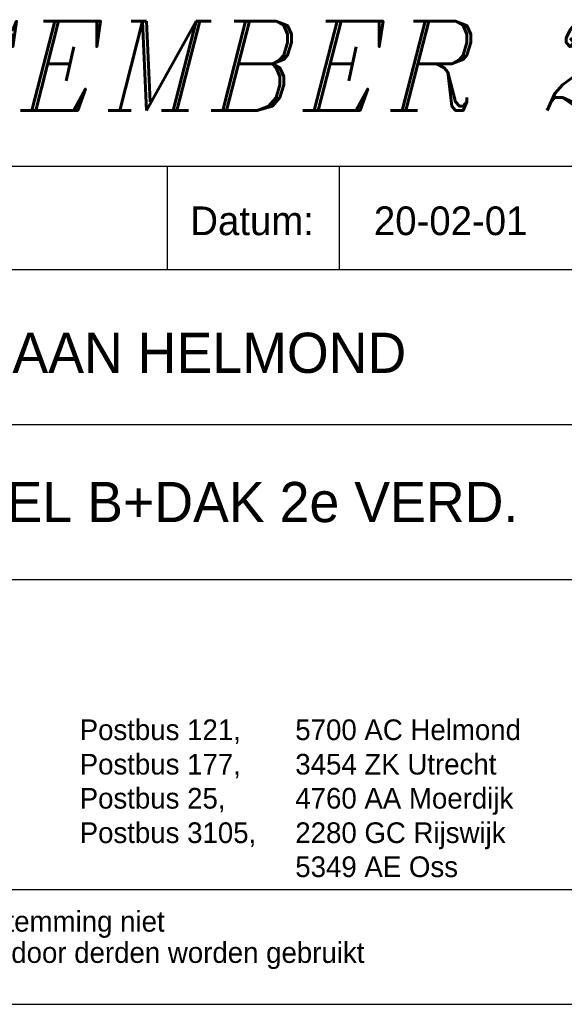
# Model space of a CAD drawing. Extents: x -36528 to 124080, y 290752 to 374852.
# Tile 59 of 66: x 112893 to 117640, y 290752 to 299329. Entities that reach past the tile are written whole.
import ezdxf

# ---------------------------------------------------------------- set-up
doc = ezdxf.new("R2010")
doc.units = 0
doc.header["$LTSCALE"] = 100
doc.layers.get('0').update_dxf_attribs({"linetype": 'CONTINUOUS'})
for name, color, linetype in [('00KAD025', 2, 'CONTINUOUS'), ('00KAD070', 5, 'CONTINUOUS'), ('BL$4----', 7, 'CONTINUOUS'), ('WL561---', 4, 'CONTINUOUS')]:
    doc.layers.add(name, color=color, linetype=linetype)
doc.styles.add('BURO-018', font='BUROFONT.shx', dxfattribs={"height": 180})
doc.styles.add('BURO-025', font='BUROFONT.shx', dxfattribs={"height": 250})
doc.styles.add('BURO-035', font='BUROFONT.shx', dxfattribs={"height": 350})
doc.styles.add('BURO-050', font='BUROFONT.shx', dxfattribs={"height": 500})
doc.styles.add('ITALICC', font='italicc', dxfattribs={"width": 10, "height": 10})

# ---------------------------------------------------------------- blocks, each defined once
blk = doc.blocks.new('KUIJPERSKLEUR')
at = {"color": 1}
for p, q in [((-185, 73), (-10, 73)), ((-99, 64), (-99, 73)), ((-84, 64), (-84, 73)), ((-185, 64), (-10, 64)), ((-185, 50.5), (-55, 50.5)), ((-185, 37), (-10, 37))]:
    blk.add_line(p, q, dxfattribs=at)
for s, height, style, p in [('Datum:', 2.5, 'BURO-025', (-97, 67)), ('Postbus 121, ', 1.8, 'BURO-018', (-106.643, 23.014)), ('5700 AC Helmond', 1.8, 'BURO-018', (-87.849, 23.014)), ('Postbus 177, ', 1.8, 'BURO-018', (-106.643, 20.014)), ('3454 ZK Utrecht', 1.8, 'BURO-018', (-87.849, 20.014)), ('Postbus 25, ', 1.8, 'BURO-018', (-106.643, 17.048)), ('4760 AA Moerdijk', 1.8, 'BURO-018', (-87.849, 17.048)), ('Postbus 3105,', 1.8, 'BURO-018', (-106.643, 14.048)), ('2280 GC Rijswijk', 1.8, 'BURO-018', (-87.849, 14.048)), ('5349 AE Oss', 1.8, 'BURO-018', (-87.849, 11.082)), ('Deze tekening blijft eigendom en mag zonder onze schriftelijke toestemming niet', 1.8, 'BURO-018', (-185, 6.326)), ('gekopieerd of aan derden ter inzage worden gegeven, noch voor of door derden worden gebruikt', 1.8, 'BURO-018', (-185, 3.607))]:
    blk.add_text(s, height=height, dxfattribs=dict(at, style=style)).set_placement(p)
at = {"color": 150, "style": 'BURO-025'}
for tag, p in [('TKSCHAAL', (-167, 67)), ('TKBLADNR', (-124, 67)), ('TKDATCREAT', (-81, 67)), ('TKDATA', (-30, 67)), ('TKINIT', (-30, 58)), ('PRPRLEID', (-30, 49)), ('PRGRLEID', (-30, 40))]:
    blk.add_attdef(tag, p, '', height=2.5, dxfattribs=at)
at = {"color": 3, "style": 'BURO-035'}
for tag, p in [('PROMSCHR', (-177, 55)), ('TK1OMSCHR', (-177, 42))]:
    blk.add_attdef(tag, p, '', height=3.5, dxfattribs=at)
at = {"color": 1, "style": 'BURO-025'}
blk.add_attdef('TKFILE', (-4, 40), '', height=2.5, rotation=90, dxfattribs=at)
blk.add_attdef('PRNAAM', (-30, 31.5), '', height=2.5, dxfattribs=at)
at = {"color": 4, "style": 'BURO-050'}
blk.add_attdef('TKTEKNR', (-48, 19), '', height=5, dxfattribs=at)

msp = doc.modelspace()

# ---------------------------------------------------------------- linework, layer by layer
at = {"layer": '00KAD025', "linetype": 'CONTINUOUS'}
msp.add_line((-36528, 290752.102), (124079.808, 290752.102), dxfattribs=at)
at = {"layer": '00KAD070', "linetype": 'CONTINUOUS'}
msp.add_line((-35528, 291752.102), (123079.808, 291752.102), dxfattribs=at)

# ---------------------------------------------------------------- block references
at = {"layer": 'BL$4----'}
ref = msp.add_blockref('KUIJPERSKLEUR', (124079.808, 290752.102), dxfattribs=dict(at, xscale=100, yscale=100, zscale=100))
ref.add_attrib('TKDATCREAT', '20-02-01', (115979.808, 297452.102), dxfattribs={"layer": '0', "color": 150, "height": 250, "style": 'BURO-025'})
ref.add_attrib('PROMSCHR', 'OPLEIDINGSCENTRUM KM-LAAN HELMOND', (106379.808, 296252.102), dxfattribs={"layer": '0', "color": 3, "height": 350, "style": 'BURO-035'})
ref.add_attrib('TK1OMSCHR', 'W-INSTALLATIE 3e VERD.DEEL B+DAK 2e VERD.', (106379.808, 294952.102), dxfattribs={"layer": '0', "color": 3, "height": 350, "style": 'BURO-035'})

# ---------------------------------------------------------------- texts
at = {"layer": 'WL561---', "color": 5, "linetype": 'CONTINUOUS', "style": 'ITALICC'}
msp.add_text('REVISIE DECEMBER 2002', height=776.16, dxfattribs=at).set_placement((105514.725, 298538.866))

doc.saveas('drawing.dxf')
